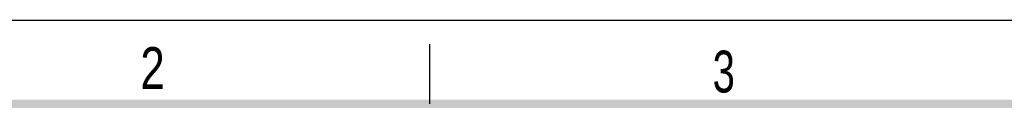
# Model space of a CAD drawing. Header units: millimetres. Extents: x 0 to 210, y 0 to 297.
# Tile 47 of 48: x 71 to 153, y 290 to 297. Entities that reach past the tile are written whole.
import ezdxf

# ---------------------------------------------------------------- set-up
doc = ezdxf.new("R2010")
doc.units = ezdxf.units.MM
doc.header["$LTSCALE"] = 19.36
doc.layers.get('0').update_dxf_attribs({"linetype": 'CONTINUOUS'})
doc.styles.add('TEXTSTYLE_2', font='txt', dxfattribs={"width": 0.75})

msp = doc.modelspace()

# ---------------------------------------------------------------- linework, layer by layer
at = {"color": 2, "linetype": 'CONTINUOUS'}
for p, q in [((0, 297), (210, 297)), ((105, 290), (105, 295))]:
    msp.add_line(p, q, dxfattribs=at)
at = {"color": 7, "linetype": 'CONTINUOUS', "const_width": 0.7}
msp.add_lwpolyline([(7, 290), (203, 290)], dxfattribs=at)

# ---------------------------------------------------------------- texts
at = {"color": 5, "linetype": 'CONTINUOUS', "style": 'TEXTSTYLE_2'}
for s, width, p in [('2', 0.785714, (80.73138, 291.23958)), ('3', 0.714286, (128.68391, 290.94286))]:
    msp.add_text(s, height=3.5, dxfattribs=dict(at, width=width)).set_placement(p)

doc.saveas('drawing.dxf')
